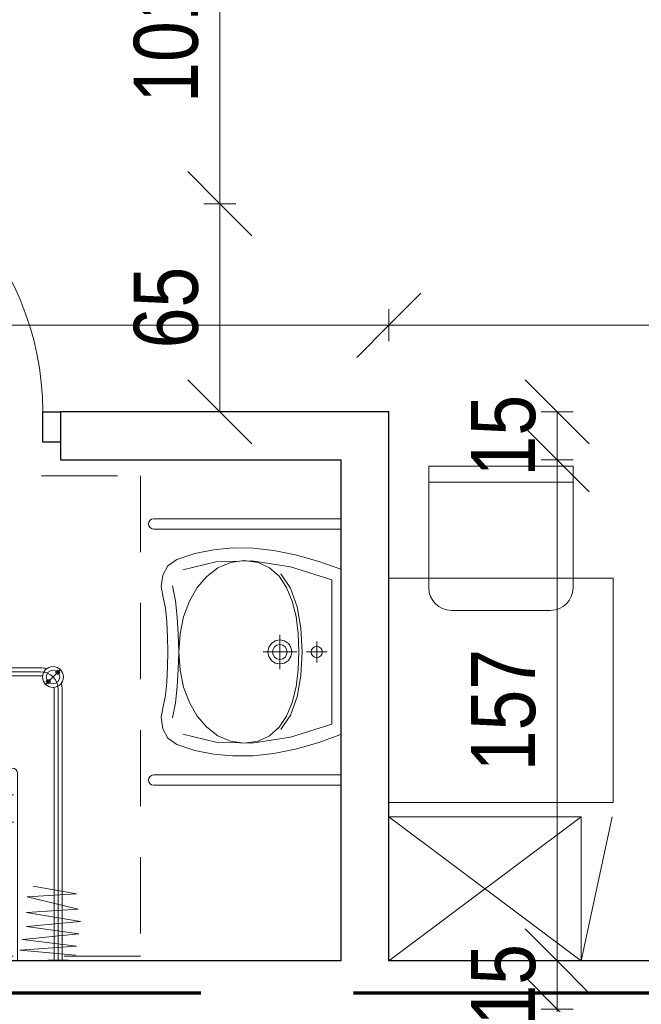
# Model space of a CAD drawing. Header units: centimetres. Extents: x -1631 to 1829, y -257 to 3158.
# Tile 78 of 128: x 750 to 944, y 1002 to 1310. Entities that reach past the tile are written whole.
import ezdxf

# ---------------------------------------------------------------- set-up
doc = ezdxf.new("R2010")
doc.units = ezdxf.units.CM
doc.linetypes.add('Długa kreska', pattern=[142.875, 95.25, -47.625])
doc.linetypes.add('Ponad', pattern=[39.688, 23.813, -15.875])
for name, color, linetype, lineweight in [('A-ANNO-DIMS', 211, 'Continuous', 13), ('A-ANNO-DIMS-100', 211, 'Continuous', 13), ('A-DETL', 90, 'Continuous', 9), ('A-DETL-GENF', 92, 'Continuous', 9), ('A-DETL-MEDM', 33, 'Continuous', 13), ('A-DOOR', 31, 'Continuous', 13), ('A-FLOR-OVHD', 1, 'Ponad', 9), ('A-WALL', 113, 'Continuous', 13), ('I-FURN', 30, 'Continuous', 9), ('P-SANR-FIXT', 6, 'Continuous', 9)]:
    doc.layers.add(name, color=color, linetype=linetype, lineweight=lineweight)
doc.styles.add('Arial Narrow_5', font='ARIALN.TTF', dxfattribs={"height": 20})
doc.dimstyles.new('Diagonal_1_100__0__wewnętrzne_1', dxfattribs={"dimscale": 30.48, "dimtxt": 20.468619, "dimasz": 0.656168, "dimexe": 0.164042, "dimexo": 0.0625, "dimgap": 0.032808, "dimtad": 1, "dimdec": 0, "dimdsep": 46, "dimtxsty": 'Arial Narrow_5', "dimblk1": 'OBLIQUE', "dimblk2": 'OBLIQUE', "dimsah": 1, "dimcen": 0.09, "dimazin": 0, "dimtfac": 1, "dimtdec": 4, "dimtix": 1, "dimtmove": 0, "dimatfit": 3, "dimfxl": 0.164042, "dimfxlon": 1, "dimtvp": 1, "dimtolj": 1, "dimtzin": 0, "dimarcsym": 2})
doc.dimstyles.new('Diagonal_1_100__0__wewnętrzne_2', dxfattribs={"dimscale": 30.48, "dimtxt": 20.468619, "dimasz": 0.656168, "dimexe": 0.164042, "dimexo": 0.0625, "dimgap": 0.032808, "dimtad": 1, "dimdec": 0, "dimdsep": 46, "dimtxsty": 'Arial Narrow_5', "dimblk1": 'OBLIQUE', "dimblk2": 'OBLIQUE', "dimsah": 1, "dimcen": 0.09, "dimazin": 0, "dimtfac": 1, "dimtdec": 4, "dimtix": 1, "dimtmove": 2, "dimatfit": 3, "dimfxl": 0.164042, "dimfxlon": 1, "dimtvp": 1, "dimtolj": 1, "dimtzin": 0, "dimarcsym": 2})

# ---------------------------------------------------------------- blocks, each defined once
blk = doc.blocks.new('Blat - Blat-V1-5_piętro III __10_50 m_ - stan projektowany')
at = {"layer": 'I-FURN'}
for p, q in [((70, 70), (0, 70)), ((70, 0), (70, 70)), ((0, 0), (70, 0))]:
    blk.add_line(p, q, dxfattribs=at)
blk = doc.blocks.new('DRZWI 1S - automatyczna etykieta - Drzwi 90 _łazienkowe_-2364283-5_piętro III __10_50 m_ - stan projektowany')
at = {"layer": 'A-DETL-GENF'}
for p, q in [((-50.5, 2), (-45, 2)), ((-50.5, -7.5), (-50.5, 2)), ((-45, 2), (-45, -7.5)), ((45, 2), (50.5, 2)), ((45, -7.5), (45, 2)), ((50.5, 2), (50.5, -7.5)), ((-45, -7.5), (-50.5, -7.5)), ((50.5, -7.5), (45, -7.5))]:
    blk.add_line(p, q, dxfattribs=at)
at = {"layer": 'A-DETL-MEDM', "lineweight": 25}
for p, q in [((-50.5, -7.5), (-50.5, 2)), ((-50.5, 2), (-45, 2)), ((-45, 2), (-45, -7.5)), ((45, 2), (45, -7.5)), ((50.5, 2), (45, 2)), ((50.5, -7.5), (50.5, 2)), ((-45, -7.5), (-50.5, -7.5)), ((45, -7.5), (50.5, -7.5))]:
    blk.add_line(p, q, dxfattribs=at)
at = {"layer": 'A-DOOR'}
blk.add_line((45, -7.5), (45, -97.5), dxfattribs=at)
blk.add_arc((45, -7.5), 90, 180, 270, dxfattribs=at)
blk = doc.blocks.new('brodzik natryskowy dla N - Type 1-2359079-5_piętro III __10_50 m_ - stan projektowany')
at = {"layer": 'P-SANR-FIXT'}
for p, q in [((-42.55, -7.8), (-42.55, -7.5)), ((-36.05, -7.8), (-42.55, -7.8)), ((-40.55, -7.8), (-40.55, -92.3)), ((-39.3, -7.5), (-39.3, -92.3)), ((-38.05, -7.8), (-38.05, -92.3)), ((-36.05, -7.5), (-36.05, -7.8)), ((-26.61, -7.7), (-26.61, -66.1)), ((-23.41, -66.1), (-23.41, -7.7)), ((14.45, -8.02), (10.54, -8.02)), ((10.54, -8.02), (10.54, -17.29)), ((14.45, -8.02), (14.45, -17.29)), ((49.36, -7.8), (49.36, -7.5)), ((55.86, -7.8), (49.36, -7.8)), ((51.36, -7.8), (51.36, -92.3)), ((52.61, -7.5), (52.61, -92.5)), ((53.86, -7.8), (53.86, -92.3)), ((55.86, -7.5), (55.86, -7.8)), ((-27.37, -10.89), (-44.99, -12.17)), ((-44.99, -12.17), (-28.14, -14.21)), ((-44.73, -9.36), (-27.37, -10.89)), ((-28.14, -14.21), (-45.75, -16)), ((-29.41, -18.3), (-46.26, -19.83)), ((-45.75, -16), (-29.41, -18.3)), ((-5.39, -18.45), (-5.66, -18.53)), ((-5.12, -18.4), (-5.39, -18.45)), ((-4.84, -18.38), (-5.12, -18.4)), ((10.32, -18.38), (-4.84, -18.38)), ((10.54, -17.29), (14.45, -17.29)), ((14.44, -18.04), (10.55, -18.01)), ((13.8, -18.17), (11.19, -18.17)), ((11.19, -18.17), (11.19, -20.44)), ((13.8, -20.44), (13.8, -18.17)), ((30.14, -18.38), (14.73, -18.38)), ((30.36, -18.45), (30.1, -18.4)), ((30.62, -18.53), (30.14, -18.38)), ((-46.26, -19.83), (-29.41, -22.64)), ((-7.7, -20.78), (-7.74, -21.05)), ((-7.74, -21.05), (-7.74, -50.59)), ((-7.62, -20.51), (-7.7, -20.78)), ((-7.51, -20.25), (-7.62, -20.51)), ((-7.38, -20), (-7.51, -20.25)), ((-7.23, -19.75), (-7.38, -20)), ((-7.05, -19.52), (-7.23, -19.75)), ((-6.85, -19.31), (-7.05, -19.52)), ((-6.64, -19.11), (-6.85, -19.31)), ((-6.41, -18.93), (-6.64, -19.11)), ((-6.17, -18.77), (-6.41, -18.93)), ((-5.92, -18.64), (-6.17, -18.77)), ((-5.66, -18.53), (-5.92, -18.64)), ((-1.53, -21.88), (-0.81, -21.45)), ((-0.81, -21.45), (-0.05, -21.08)), ((-0.05, -21.08), (0.75, -20.79)), ((0.75, -20.79), (1.58, -20.57)), ((1.58, -20.57), (2.44, -20.44)), ((2.44, -20.44), (4.41, -20.39)), ((22.33, -20.44), (3.78, -20.39)), ((4.41, -20.39), (4.41, -23.62)), ((11.19, -20.44), (13.8, -20.44)), ((23.2, -20.57), (22.33, -20.44)), ((24.03, -20.79), (23.2, -20.57)), ((24.83, -21.08), (24.03, -20.79)), ((25.59, -21.45), (24.83, -21.08)), ((26.31, -21.88), (25.59, -21.45)), ((30.87, -18.64), (30.62, -18.53)), ((31.12, -18.78), (30.87, -18.64)), ((31.36, -18.94), (31.12, -18.78)), ((31.59, -19.12), (31.36, -18.94)), ((31.81, -19.32), (31.59, -19.12)), ((32.01, -19.54), (31.81, -19.32)), ((32.19, -19.77), (32.01, -19.54)), ((32.35, -20.02), (32.19, -19.77)), ((32.49, -20.27), (32.35, -20.02)), ((32.6, -20.54), (32.49, -20.27)), ((32.68, -20.81), (32.6, -20.54)), ((32.74, -21.08), (32.68, -20.81)), ((32.74, -21.36), (32.74, -21.08)), ((32.74, -50.88), (32.74, -21.36)), ((-29.41, -22.64), (-45.5, -23.66)), ((-45.5, -23.66), (-29.67, -27.5)), ((-4.32, -24.95), (-3.88, -24.24)), ((-3.88, -24.24), (-3.38, -23.57)), ((-3.38, -23.57), (-2.82, -22.95)), ((-2.82, -22.95), (-2.2, -22.39)), ((-2.2, -22.39), (-1.53, -21.88)), ((0.31, -24.56), (-0.12, -24.88)), ((0.76, -24.29), (0.31, -24.56)), ((1.25, -24.05), (0.76, -24.29)), ((1.76, -23.86), (1.25, -24.05)), ((2.29, -23.73), (1.76, -23.86)), ((2.84, -23.64), (2.29, -23.73)), ((3.4, -23.61), (2.84, -23.64)), ((4.41, -23.62), (3.4, -23.61)), ((3.78, -23.62), (21.37, -23.62)), ((21.37, -23.62), (21.94, -23.64)), ((21.94, -23.64), (22.49, -23.73)), ((22.49, -23.73), (23.02, -23.86)), ((23.02, -23.86), (23.53, -24.05)), ((23.53, -24.05), (24.01, -24.29)), ((24.01, -24.29), (24.47, -24.56)), ((24.47, -24.56), (24.89, -24.88)), ((26.98, -22.39), (26.31, -21.88)), ((27.59, -22.95), (26.98, -22.39)), ((28.16, -23.57), (27.59, -22.95)), ((28.66, -24.24), (28.16, -23.57)), ((29.09, -24.95), (28.66, -24.24)), ((-29.67, -27.5), (-44.99, -28.52)), ((-5.32, -28.21), (-5.19, -27.35)), ((-5.19, -27.35), (-4.98, -26.51)), ((-4.98, -26.51), (-4.68, -25.72)), ((-4.68, -25.72), (-4.32, -24.95)), ((-1.89, -27.51), (-2.03, -28.05)), ((-1.71, -27.01), (-1.89, -27.51)), ((-1.47, -26.52), (-1.71, -27.01)), ((-1.19, -26.06), (-1.47, -26.52)), ((-0.87, -25.64), (-1.19, -26.06)), ((-0.51, -25.24), (-0.87, -25.64)), ((-0.12, -24.88), (-0.51, -25.24)), ((24.89, -24.88), (25.29, -25.24)), ((25.29, -25.24), (25.65, -25.64)), ((25.65, -25.64), (25.96, -26.06)), ((25.96, -26.06), (26.24, -26.52)), ((26.24, -26.52), (26.48, -27.01)), ((26.48, -27.01), (26.66, -27.51)), ((26.66, -27.51), (26.8, -28.05)), ((29.46, -25.72), (29.09, -24.95)), ((29.75, -26.51), (29.46, -25.72)), ((29.97, -27.35), (29.75, -26.51)), ((30.1, -28.21), (29.97, -27.35)), ((-44.99, -28.52), (-31.46, -30.82)), ((-5.37, -29.1), (-5.32, -28.21)), ((-5.29, -52.53), (-5.37, -29.1)), ((26.92, -28.93), (-2.15, -29.13)), ((-2.15, -29.13), (-2.15, -52.53)), ((-2.03, -28.05), (-2.11, -28.6)), ((26.8, -28.05), (26.88, -28.6)), ((26.92, -52.53), (26.92, -28.93)), ((30.07, -29.13), (30.07, -52.53)), ((30.15, -29.1), (30.1, -28.21)), ((-21.31, -48.8), (-15.71, -48.8)), ((-21.31, -49.1), (-15.71, -49.1)), ((-5.23, -47.5), (-5.24, -47.65)), ((-5.24, -47.65), (-5.23, -47.79)), ((-5.21, -47.35), (-5.23, -47.5)), ((-5.23, -47.79), (-5.21, -47.94)), ((-5.18, -47.21), (-5.21, -47.35)), ((-5.21, -47.94), (-5.18, -48.08)), ((-5.13, -47.08), (-5.18, -47.21)), ((-5.18, -48.08), (-5.13, -48.21)), ((-5.07, -46.95), (-5.13, -47.08)), ((-5.13, -48.21), (-5.07, -48.34)), ((-4.99, -46.83), (-5.07, -46.95)), ((-5.07, -48.34), (-4.99, -48.46)), ((-4.91, -46.71), (-4.99, -46.83)), ((-4.99, -48.46), (-4.91, -48.58)), ((-4.81, -46.61), (-4.91, -46.71)), ((-4.91, -48.58), (-4.81, -48.68)), ((-4.71, -46.52), (-4.81, -46.61)), ((-4.81, -48.68), (-4.71, -48.77)), ((-4.6, -46.43), (-4.71, -46.52)), ((-4.71, -48.77), (-4.6, -48.86)), ((-4.48, -46.36), (-4.6, -46.43)), ((-4.6, -48.86), (-4.48, -48.93)), ((-4.35, -46.3), (-4.48, -46.36)), ((-4.48, -48.93), (-4.35, -48.99)), ((-4.21, -46.25), (-4.35, -46.3)), ((-4.35, -48.99), (-4.21, -49.04)), ((-4.07, -46.21), (-4.21, -46.25)), ((-4.21, -49.04), (-4.07, -49.08)), ((-3.93, -46.19), (-4.07, -46.21)), ((-4.07, -49.08), (-3.93, -49.1)), ((-3.78, -46.18), (-3.93, -46.19)), ((-3.93, -49.1), (-3.78, -49.11)), ((-3.78, -49.11), (-3.63, -49.1)), ((-3.48, -46.21), (-3.63, -46.19)), ((-3.63, -49.1), (-3.48, -49.08)), ((-3.34, -46.25), (-3.48, -46.21)), ((-3.48, -49.08), (-3.34, -49.04)), ((-3.21, -46.3), (-3.34, -46.25)), ((-3.34, -49.04), (-3.21, -48.99)), ((-3.08, -46.36), (-3.21, -46.3)), ((-3.21, -48.99), (-3.08, -48.93)), ((-2.96, -46.43), (-3.08, -46.36)), ((-3.08, -48.93), (-2.96, -48.86)), ((-2.85, -46.52), (-2.96, -46.43)), ((-2.96, -48.86), (-2.85, -48.77)), ((-2.74, -46.61), (-2.85, -46.52)), ((-2.85, -48.77), (-2.74, -48.68)), ((-2.65, -46.71), (-2.74, -46.61)), ((-2.74, -48.68), (-2.65, -48.58)), ((-2.56, -46.83), (-2.65, -46.71)), ((-2.65, -48.58), (-2.56, -48.46)), ((-2.49, -46.95), (-2.56, -46.83)), ((-2.56, -48.46), (-2.49, -48.34)), ((-2.43, -47.08), (-2.49, -46.95)), ((-2.49, -48.34), (-2.43, -48.21)), ((-2.38, -47.21), (-2.43, -47.08)), ((-2.43, -48.21), (-2.38, -48.08)), ((-2.34, -47.35), (-2.38, -47.21)), ((-2.38, -48.08), (-2.34, -47.94)), ((-2.32, -47.5), (-2.34, -47.35)), ((-2.34, -47.94), (-2.32, -47.79)), ((-2.31, -47.65), (-2.32, -47.5)), ((-2.32, -47.79), (-2.31, -47.65)), ((-22.41, -50.85), (-25.41, -50.85)), ((-22.81, -59.35), (-22.81, -50.85)), ((-22.61, -59.35), (-22.61, -50.85)), ((-22.41, -60.3), (-22.41, -49.9)), ((-22.11, -60.3), (-22.11, -49.9)), ((-21.81, -60.3), (-21.81, -49.9)), ((-21.81, -50.2), (-15.21, -50.2)), ((-21.81, -50.5), (-15.21, -50.5)), ((-21.81, -52.1), (-15.21, -52.1)), ((-21.31, -49.4), (-15.71, -49.4)), ((-15.21, -49.9), (-15.21, -60.3)), ((-14.91, -49.9), (-14.91, -60.3)), ((-14.61, -49.9), (-14.61, -60.3)), ((-7.74, -50.59), (-7.74, -50.87)), ((-7.74, -50.87), (-7.7, -51.14)), ((-7.7, -51.14), (-7.62, -51.41)), ((-7.62, -51.41), (-7.52, -51.68)), ((-7.52, -51.68), (-7.4, -51.93)), ((-7.4, -51.93), (-7.25, -52.17)), ((-7.25, -52.17), (-7.07, -52.4)), ((32.05, -52.43), (32.22, -52.21)), ((32.22, -52.21), (32.38, -51.96)), ((32.38, -51.96), (32.51, -51.71)), ((32.51, -51.71), (32.61, -51.44)), ((32.61, -51.44), (32.69, -51.17)), ((32.69, -51.17), (32.74, -50.88)), ((-21.81, -52.4), (-15.21, -52.4)), ((-21.81, -54), (-15.21, -54)), ((-21.81, -54.3), (-15.21, -54.3)), ((-7.07, -52.4), (-6.88, -52.61)), ((-6.88, -52.61), (-6.67, -52.81)), ((-6.67, -52.81), (-6.44, -52.99)), ((-6.44, -52.99), (-6.2, -53.14)), ((-6.2, -53.14), (-5.95, -53.27)), ((-5.95, -53.27), (-5.69, -53.38)), ((-5.69, -53.38), (-5.41, -53.46)), ((-5.41, -53.46), (-5.13, -53.51)), ((-2.15, -52.53), (-5.29, -52.53)), ((-5.13, -53.51), (29.82, -53.51)), ((26.92, -52.53), (30.07, -52.53)), ((29.82, -53.51), (30.1, -53.51)), ((30.1, -53.51), (30.38, -53.46)), ((30.38, -53.46), (30.65, -53.39)), ((30.65, -53.39), (30.92, -53.28)), ((30.92, -53.28), (31.17, -53.16)), ((31.17, -53.16), (31.41, -53.01)), ((31.41, -53.01), (31.64, -52.84)), ((31.64, -52.84), (31.85, -52.64)), ((31.85, -52.64), (32.05, -52.43)), ((-21.81, -55.9), (-15.21, -55.9)), ((-21.81, -56.2), (-15.21, -56.2)), ((-21.81, -57.8), (-15.21, -57.8)), ((-21.81, -58.1), (-15.21, -58.1)), ((-22.41, -59.35), (-25.41, -59.35)), ((-21.81, -59.7), (-15.21, -59.7)), ((-21.81, -60), (-15.21, -60)), ((-15.71, -60.8), (-21.31, -60.8)), ((-15.71, -61.1), (-21.31, -61.1)), ((-15.71, -61.4), (-21.31, -61.4)), ((-35.25, -93.75), (-40.13, -98.63)), ((48.56, -93.75), (53.43, -98.63)), ((47.11, -96.55), (-33.8, -96.55)), ((-33.8, -97.8), (47.11, -97.8)), ((47.11, -99.05), (-33.8, -99.05))]:
    blk.add_line(p, q, dxfattribs=at)
for centre, radius in [((12.42, -22), 1.5), ((-3.77, -29.55), 1.5), ((28.71, -29.74), 1.5), ((-3.85, -47.74), 1.5), ((28.59, -47.68), 1.5), ((-37.69, -96.19), 3.25), ((-37.69, -96.19), 2.1), ((-36.21, -94.7), 0.62), ((-36.21, -94.7), 0.32), ((51, -96.19), 3.25), ((49.51, -94.7), 0.62), ((51, -96.19), 2.1), ((49.51, -94.7), 0.32), ((-39.18, -97.67), 0.62), ((-39.18, -97.67), 0.32), ((52.48, -97.67), 0.62), ((52.48, -97.67), 0.32)]:
    blk.add_circle(centre, radius, dxfattribs=at)
for centre, radius, start, end in [((-21.31, -49.9), 1.1, 90, 180), ((-21.31, -49.9), 0.8, 90, 180), ((-15.71, -49.9), 1.1, 360, 90), ((-15.71, -49.9), 0.8, 360, 90), ((-21.31, -49.9), 0.5, 90, 180), ((-15.71, -49.9), 0.5, 360, 90), ((-21.31, -60.3), 1.1, 180, 270), ((-21.31, -60.3), 0.8, 180, 270), ((-21.31, -60.3), 0.5, 180, 270), ((-15.71, -60.3), 0.5, 270, 360), ((-15.71, -60.3), 0.8, 270, 360), ((-15.71, -60.3), 1.1, 270, 360), ((-25.01, -66.1), 1.6, 180, 360), ((-33.8, -92.3), 6.75, 180, 196.4965), ((-33.8, -92.3), 5.5, 180, 270), ((-33.8, -92.3), 4.25, 180, 188.8511), ((47.11, -92.3), 5.5, 270, 360), ((47.11, -92.3), 4.25, 351.1489, 360), ((47.11, -92.3), 6.75, 343.5035, 360), ((-33.8, -92.3), 4.25, 261.1489, 270), ((47.11, -92.3), 4.25, 270, 278.8511), ((-33.8, -92.3), 6.75, 253.5035, 270), ((47.11, -92.3), 6.75, 270, 286.4965)]:
    blk.add_arc(centre, radius, start, end, dxfattribs=at)
blk.add_ellipse((-23.14, -55.1), major_axis=(0, 0.325), ratio=0.224951, dxfattribs=at)
blk = doc.blocks.new('umywalka dla N_65x56 koło - Type 1-2359175-5_piętro III __10_50 m_ - stan projektowany')
at = {"layer": 'P-SANR-FIXT'}
for p, q in [((-29.1, -65.9), (-29.1, -7.5)), ((-25.9, -65.9), (-25.9, -7.5)), ((-15.89, -14.7), (-13.31, -7.5)), ((38.31, -7.5), (40.89, -14.7)), ((50.9, -65.9), (50.9, -7.5)), ((54.1, -7.5), (54.1, -65.9)), ((-14.09, -23.15), (-10.01, -10.3)), ((-10.01, -10.3), (12.5, -10.3)), ((12.5, -10.3), (35.01, -10.3)), ((12.5, -18.23), (12.5, -11.72)), ((35.01, -10.3), (39.09, -23.15)), ((-17.85, -21.67), (-15.89, -14.7)), ((15.75, -14.98), (9.25, -14.98)), ((10.89, -14.3), (10.75, -14.98)), ((10.75, -14.98), (10.89, -15.66)), ((11.26, -13.74), (10.89, -14.3)), ((11.82, -13.36), (11.26, -13.74)), ((12.5, -13.22), (11.82, -13.36)), ((13.18, -13.36), (12.5, -13.22)), ((13.74, -13.74), (13.18, -13.36)), ((14.11, -14.3), (13.74, -13.74)), ((14.25, -14.98), (14.11, -14.3)), ((14.11, -15.66), (14.25, -14.98)), ((40.89, -14.7), (42.85, -21.67)), ((10.89, -15.66), (11.26, -16.21)), ((11.26, -16.21), (11.82, -16.59)), ((11.82, -16.59), (12.5, -16.73)), ((12.5, -16.73), (13.18, -16.59)), ((13.18, -16.59), (13.74, -16.21)), ((13.74, -16.21), (14.11, -15.66)), ((-1.64, -21.13), (-7.38, -23.21)), ((-3.39, -22.67), (1.45, -21.46)), ((5.06, -19.92), (-1.64, -21.13)), ((1.45, -21.46), (6.76, -20.76)), ((12.43, -19.54), (5.06, -19.92)), ((6.76, -20.76), (12.43, -20.54)), ((19.81, -19.92), (12.43, -19.54)), ((12.43, -20.54), (18.1, -20.76)), ((12.5, -31.76), (12.5, -21.26)), ((18.1, -20.76), (23.42, -21.46)), ((26.51, -21.13), (19.81, -19.92)), ((23.42, -21.46), (28.26, -22.67)), ((32.25, -23.21), (26.51, -21.13)), ((-19.18, -28.39), (-17.85, -21.67)), ((-15.95, -35.24), (-14.09, -23.15)), ((-7.38, -23.21), (-11.89, -26.24)), ((-11.14, -26.76), (-7.63, -24.42)), ((-7.63, -24.42), (-3.39, -22.67)), ((9.85, -23.86), (9.04, -25.06)), ((11.04, -23.06), (9.85, -23.86)), ((11.61, -24.39), (10.87, -24.89)), ((12.5, -22.76), (11.04, -23.06)), ((12.5, -24.21), (11.61, -24.39)), ((13.96, -23.06), (12.5, -22.76)), ((13.39, -24.39), (12.5, -24.21)), ((14.13, -24.89), (13.39, -24.39)), ((15.15, -23.86), (13.96, -23.06)), ((15.96, -25.06), (15.15, -23.86)), ((28.26, -22.67), (32.5, -24.42)), ((36.76, -26.24), (32.25, -23.21)), ((32.5, -24.42), (36.01, -26.76)), ((39.09, -23.15), (40.95, -35.24)), ((42.85, -21.67), (44.18, -28.39)), ((-13.8, -29.72), (-11.14, -26.76)), ((7.16, -26.51), (17.84, -26.51)), ((9.04, -25.06), (8.75, -26.51)), ((8.75, -26.51), (9.04, -27.97)), ((10.38, -25.62), (10.2, -26.51)), ((10.2, -26.51), (10.38, -27.41)), ((10.87, -24.89), (10.38, -25.62)), ((10.38, -27.41), (10.87, -28.14)), ((14.62, -25.62), (14.13, -24.89)), ((14.13, -28.14), (14.62, -27.41)), ((14.8, -26.51), (14.62, -25.62)), ((14.62, -27.41), (14.8, -26.51)), ((16.25, -26.51), (15.96, -25.06)), ((15.96, -27.97), (16.25, -26.51)), ((36.01, -26.76), (38.67, -29.72)), ((-19.89, -34.88), (-19.18, -28.39)), ((-15.49, -33.33), (-13.8, -29.72)), ((9.04, -27.97), (9.85, -29.16)), ((9.85, -29.16), (11.04, -29.97)), ((10.87, -28.14), (11.61, -28.63)), ((11.04, -29.97), (12.5, -30.26)), ((11.61, -28.63), (12.5, -28.81)), ((12.5, -28.81), (13.39, -28.63)), ((12.5, -30.26), (13.96, -29.97)), ((13.39, -28.63), (14.13, -28.14)), ((13.96, -29.97), (15.15, -29.16)), ((15.15, -29.16), (15.96, -27.97)), ((38.67, -29.72), (40.36, -33.33)), ((44.18, -28.39), (44.89, -34.88)), ((-16.08, -37.64), (-15.49, -33.33)), ((40.36, -33.33), (40.95, -37.64)), ((-19.97, -41.14), (-19.89, -34.88)), ((-15.64, -46.48), (-15.95, -35.24)), ((40.95, -35.24), (40.64, -46.48)), ((44.89, -34.88), (44.97, -41.14)), ((-15.49, -41.92), (-16.08, -37.64)), ((40.95, -37.64), (40.36, -41.92)), ((-19.42, -47.19), (-19.97, -41.14)), ((-13.79, -45.83), (-15.49, -41.92)), ((40.36, -41.92), (38.68, -45.83)), ((44.97, -41.14), (44.42, -47.19)), ((-11.11, -49.31), (-13.79, -45.83)), ((38.68, -45.83), (36.03, -49.31)), ((-18.22, -53.01), (-19.42, -47.19)), ((-13.17, -56.78), (-15.64, -46.48)), ((40.64, -46.48), (38.17, -56.78)), ((44.42, -47.19), (43.22, -53.01)), ((-7.59, -52.29), (-11.11, -49.31)), ((36.03, -49.31), (32.54, -52.29)), ((-16.38, -58.62), (-18.22, -53.01)), ((-3.33, -54.72), (-7.59, -52.29)), ((1.52, -56.54), (-3.33, -54.72)), ((28.31, -54.72), (23.49, -56.54)), ((32.54, -52.29), (28.31, -54.72)), ((43.22, -53.01), (41.38, -58.62)), ((6.84, -57.67), (1.52, -56.54)), ((1.64, -58.58), (6.99, -58.24)), ((12.52, -58.06), (6.84, -57.67)), ((6.99, -58.24), (12.48, -58.02)), ((12.48, -58.02), (17.98, -58.24)), ((18.18, -57.67), (12.52, -58.06)), ((17.98, -58.24), (23.33, -58.58)), ((23.49, -56.54), (18.18, -57.67)), ((-14.43, -61.47), (-16.38, -58.62)), ((-11.49, -63.08), (-14.43, -61.47)), ((-8.14, -60.01), (-3.44, -59.13)), ((-3.44, -59.13), (1.64, -58.58)), ((23.33, -58.58), (28.41, -59.13)), ((28.41, -59.13), (33.11, -60.01)), ((39.43, -61.47), (36.49, -63.08)), ((41.38, -58.62), (39.43, -61.47)), ((-7.9, -63.51), (-11.49, -63.08)), ((-3.96, -62.78), (-7.9, -63.51)), ((-1.14, -62.22), (-3.96, -62.78)), ((3.08, -61.79), (-1.14, -62.22)), ((7.9, -61.54), (3.08, -61.79)), ((12.5, -61.51), (7.9, -61.54)), ((17.1, -61.54), (12.5, -61.51)), ((21.92, -61.79), (17.1, -61.54)), ((26.14, -62.22), (21.92, -61.79)), ((28.96, -62.78), (26.14, -62.22)), ((32.9, -63.51), (28.96, -62.78)), ((36.49, -63.08), (32.9, -63.51))]:
    blk.add_line(p, q, dxfattribs=at)
for centre in [(-27.5, -65.9), (52.5, -65.9)]:
    blk.add_arc(centre, 1.6, 180, 0, dxfattribs=at)
blk = doc.blocks.new('krzesło - krzesło-823058-5_piętro III __10_50 m_ - stan projektowany')
at = {"layer": 'I-FURN'}
for p, q in [((-22.5, 22.5), (-22.5, -15.5)), ((22.5, 22.5), (-22.5, 22.5)), ((22.5, -15.5), (22.5, 22.5)), ((22.5, 17.5), (-22.5, 17.5)), ((-15.5, -22.5), (15.5, -22.5))]:
    blk.add_line(p, q, dxfattribs=at)
for centre, start, end in [((-15.5, -15.5), 180, 270), ((15.5, -15.5), 270, 0)]:
    blk.add_arc(centre, 7, start, end, dxfattribs=at)
blk = doc.blocks.new('szafka szatniowa - szafki bez siedziska-1348991-5_piętro III __10_50 m_ - stan projektowany')
at = {"layer": 'I-FURN'}
for p, q in [((22.5, 0), (-22.5, -60)), ((22.5, -60), (-22.5, 0)), ((22.5, -60), (22.5, 0)), ((-22.5, -60), (22.5, -69.71)), ((-22.5, -60), (22.5, -60))]:
    blk.add_line(p, q, dxfattribs=at)
blk = doc.blocks.new('DIMBLOCK40-5_piętro III __10_50 m_ - stan projektowany')
at = {"layer": 'A-ANNO-DIMS-100', "transparency": 16777216}
for p, q in [((865.38, 1214.34), (875.38, 1224.34)), ((1192.38, 1214.34), (1202.38, 1224.34)), ((865.38, 1209.34), (865.38, 1219.34)), ((1192.38, 1209.34), (1192.38, 1219.34)), ((865.38, 1214.34), (855.38, 1204.34)), ((1192.38, 1214.34), (865.38, 1214.34)), ((865.38, 1214.34), (865.38, 1209.34)), ((1192.38, 1214.34), (1182.38, 1204.34)), ((1192.38, 1214.34), (1192.38, 1209.34))]:
    blk.add_line(p, q, dxfattribs=at)
at = {"layer": 'A-ANNO-DIMS-100', "color": 0, "transparency": 16777216, "insert": (977.87, 1241.19), "char_height": 20, "width": 45.6158, "attachment_point": 1, "line_spacing_factor": 0.974696, "style": 'Arial Narrow_5'}
blk.add_mtext('327', dxfattribs=at)
blk = doc.blocks.new('_Oblique')
at = {"color": 0, "linetype": 'ByBlock', "lineweight": -2}
blk.add_line((-0.5, -0.5), (0.5, 0.5), dxfattribs=at)
blk = doc.blocks.new('DIMBLOCK41-5_piętro III __10_50 m_ - stan projektowany')
at = {"layer": 'A-ANNO-DIMS-100', "transparency": 16777216}
for p, q in [((542.38, 1214.34), (552.38, 1224.34)), ((865.38, 1214.34), (875.38, 1224.34)), ((542.38, 1209.34), (542.38, 1219.34)), ((865.38, 1209.34), (865.38, 1219.34)), ((542.38, 1214.34), (532.38, 1204.34)), ((865.38, 1214.34), (542.38, 1214.34)), ((542.38, 1214.34), (542.38, 1209.34)), ((865.38, 1214.34), (855.38, 1204.34)), ((865.38, 1214.34), (865.38, 1209.34))]:
    blk.add_line(p, q, dxfattribs=at)
at = {"layer": 'A-ANNO-DIMS-100', "color": 0, "transparency": 16777216, "insert": (655.07, 1241.19), "char_height": 20, "width": 45.6158, "attachment_point": 1, "line_spacing_factor": 0.974696, "style": 'Arial Narrow_5'}
blk.add_mtext('323', dxfattribs=at)
blk = doc.blocks.new('DIMBLOCK96-5_piętro III __10_50 m_ - stan projektowany')
at = {"layer": 'A-ANNO-DIMS-100', "transparency": 16777216}
for p, q in [((917.9, 1000.83), (907.9, 1010.83)), ((912.9, 1000.83), (922.9, 1000.83)), ((917.9, 1000.83), (912.9, 1000.83)), ((917.9, 800.83), (917.9, 1000.83)), ((917.9, 1000.83), (927.9, 990.83)), ((917.9, 800.83), (907.9, 810.83)), ((912.9, 800.83), (922.9, 800.83)), ((917.9, 800.83), (912.9, 800.83)), ((917.9, 800.83), (927.9, 790.83))]:
    blk.add_line(p, q, dxfattribs=at)
at = {"layer": 'A-ANNO-DIMS-100', "color": 0, "transparency": 16777216, "insert": (891.05, 901.39), "char_height": 20, "width": 45.6158, "attachment_point": 1, "rotation": 90, "line_spacing_factor": 0.974696, "style": 'Arial Narrow_5'}
blk.add_mtext('200', dxfattribs=at)
blk = doc.blocks.new('DIMBLOCK97-5_piętro III __10_50 m_ - stan projektowany')
at = {"layer": 'A-ANNO-DIMS-100', "transparency": 16777216}
for p, q in [((917.9, 1015.83), (907.9, 1025.83)), ((912.9, 1015.83), (922.9, 1015.83)), ((917.9, 1015.83), (912.9, 1015.83)), ((917.9, 1000.83), (917.9, 1015.83)), ((917.9, 1015.83), (927.9, 1005.83)), ((917.9, 1000.83), (907.9, 1010.83)), ((912.9, 1000.83), (922.9, 1000.83)), ((917.9, 1000.83), (912.9, 1000.83)), ((917.9, 1000.83), (927.9, 990.83))]:
    blk.add_line(p, q, dxfattribs=at)
at = {"layer": 'A-ANNO-DIMS-100', "color": 0, "transparency": 16777216, "insert": (891.05, 995.65), "char_height": 20, "width": 30.4105, "attachment_point": 1, "rotation": 90, "line_spacing_factor": 0.974696, "style": 'Arial Narrow_5'}
blk.add_mtext('15', dxfattribs=at)
blk = doc.blocks.new('DIMBLOCK98-5_piętro III __10_50 m_ - stan projektowany')
at = {"layer": 'A-ANNO-DIMS-100', "transparency": 16777216}
for p, q in [((917.9, 1172.33), (907.9, 1182.33)), ((912.9, 1172.33), (922.9, 1172.33)), ((917.9, 1172.33), (912.9, 1172.33)), ((917.9, 1015.83), (917.9, 1172.33)), ((917.9, 1172.33), (927.9, 1162.33)), ((917.9, 1015.83), (907.9, 1025.83)), ((912.9, 1015.83), (922.9, 1015.83)), ((917.9, 1015.83), (912.9, 1015.83)), ((917.9, 1015.83), (927.9, 1005.83))]:
    blk.add_line(p, q, dxfattribs=at)
at = {"layer": 'A-ANNO-DIMS-100', "color": 0, "transparency": 16777216, "insert": (891.05, 1075.07), "char_height": 20, "width": 45.6158, "attachment_point": 1, "rotation": 90, "line_spacing_factor": 0.974696, "style": 'Arial Narrow_5'}
blk.add_mtext('157', dxfattribs=at)
blk = doc.blocks.new('DIMBLOCK99-5_piętro III __10_50 m_ - stan projektowany')
at = {"layer": 'A-ANNO-DIMS-100', "transparency": 16777216}
for p, q in [((917.9, 1187.33), (907.9, 1197.33)), ((912.9, 1187.33), (922.9, 1187.33)), ((917.9, 1187.33), (912.9, 1187.33)), ((917.9, 1172.33), (917.9, 1187.33)), ((917.9, 1187.33), (927.9, 1177.33)), ((917.9, 1172.33), (907.9, 1182.33)), ((912.9, 1172.33), (922.9, 1172.33)), ((917.9, 1172.33), (912.9, 1172.33)), ((917.9, 1172.33), (927.9, 1162.33))]:
    blk.add_line(p, q, dxfattribs=at)
at = {"layer": 'A-ANNO-DIMS-100', "color": 0, "transparency": 16777216, "insert": (891.05, 1167.15), "char_height": 20, "width": 30.4105, "attachment_point": 1, "rotation": 90, "line_spacing_factor": 0.974696, "style": 'Arial Narrow_5'}
blk.add_mtext('15', dxfattribs=at)
blk = doc.blocks.new('DIMBLOCK153-5_piętro III __10_50 m_ - stan projektowany')
at = {"layer": 'A-ANNO-DIMS-100', "transparency": 16777216}
for p, q in [((812.62, 1252.33), (802.62, 1262.33)), ((807.62, 1252.33), (817.62, 1252.33)), ((812.62, 1252.33), (807.62, 1252.33)), ((812.62, 1187.33), (812.62, 1252.33)), ((812.62, 1252.33), (822.62, 1242.33)), ((812.62, 1187.33), (802.62, 1197.33)), ((807.62, 1187.33), (817.62, 1187.33)), ((812.62, 1187.33), (807.62, 1187.33)), ((812.62, 1187.33), (822.62, 1177.33))]:
    blk.add_line(p, q, dxfattribs=at)
at = {"layer": 'A-ANNO-DIMS-100', "color": 0, "transparency": 16777216, "insert": (785.78, 1207.15), "char_height": 20, "width": 30.4105, "attachment_point": 1, "rotation": 90, "line_spacing_factor": 0.974696, "style": 'Arial Narrow_5'}
blk.add_mtext('65', dxfattribs=at)
blk = doc.blocks.new('DIMBLOCK154-5_piętro III __10_50 m_ - stan projektowany')
at = {"layer": 'A-ANNO-DIMS-100', "transparency": 16777216}
for p, q in [((812.62, 1353.33), (802.62, 1363.33)), ((807.62, 1353.33), (817.62, 1353.33)), ((812.62, 1353.33), (807.62, 1353.33)), ((812.62, 1252.33), (812.62, 1353.33)), ((812.62, 1353.33), (822.62, 1343.33)), ((812.62, 1252.33), (802.62, 1262.33)), ((807.62, 1252.33), (817.62, 1252.33)), ((812.62, 1252.33), (807.62, 1252.33)), ((812.62, 1252.33), (822.62, 1242.33))]:
    blk.add_line(p, q, dxfattribs=at)
at = {"layer": 'A-ANNO-DIMS-100', "color": 0, "transparency": 16777216, "insert": (785.78, 1283.82), "char_height": 20, "width": 45.6158, "attachment_point": 1, "rotation": 90, "line_spacing_factor": 0.974696, "style": 'Arial Narrow_5'}
blk.add_mtext('101', dxfattribs=at)

msp = doc.modelspace()

# ---------------------------------------------------------------- linework, layer by layer
at = {"layer": 'A-DETL', "linetype": 'Długa kreska', "lineweight": 70}
msp.add_line((1235.38, 1005.83), (294.38, 1005.83), dxfattribs=at)
at = {"layer": 'A-FLOR-OVHD'}
for p, q in [((637.87, 1167.33), (787.87, 1167.33)), ((787.87, 1167.33), (787.87, 1017.33)), ((787.87, 1017.33), (637.87, 1017.33))]:
    msp.add_line(p, q, dxfattribs=at)
at = {"layer": 'A-WALL', "color": 7, "lineweight": 25}
for p, q in [((865.38, 1187.33), (762.88, 1187.33)), ((865.38, 1015.83), (865.38, 1187.33)), ((762.88, 1177.83), (762.88, 1172.33)), ((762.88, 1172.33), (850.38, 1172.33)), ((850.38, 1172.33), (850.38, 1015.83)), ((850.38, 1015.83), (560.88, 1015.83)), ((1203.38, 1015.83), (865.38, 1015.83))]:
    msp.add_line(p, q, dxfattribs=at)

# ---------------------------------------------------------------- block references
at = {"layer": 'A-DOOR', "rotation": 180}
msp.add_blockref('DRZWI 1S - automatyczna etykieta - Drzwi 90 _łazienkowe_-2364283-5_piętro III __10_50 m_ - stan projektowany', (712.38, 1179.83), dxfattribs=at)
at = {"layer": 'I-FURN'}
for name, p in [('krzesło - krzesło-823058-5_piętro III __10_50 m_ - stan projektowany', (900.38, 1147.83)), ('Blat - Blat-V1-5_piętro III __10_50 m_ - stan projektowany', (865.38, 1065.33))]:
    msp.add_blockref(name, p, dxfattribs=at)
at = {"layer": 'I-FURN', "rotation": 89.99999999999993}
msp.add_blockref('szafka szatniowa - szafki bez siedziska-1348991-5_piętro III __10_50 m_ - stan projektowany', (865.38, 1038.33), dxfattribs=at)
at = {"layer": 'P-SANR-FIXT'}
for name, p, rotation in [('umywalka dla N_65x56 koło - Type 1-2359175-5_piętro III __10_50 m_ - stan projektowany', (857.88, 1124.83), 270), ('brodzik natryskowy dla N - Type 1-2359079-5_piętro III __10_50 m_ - stan projektowany', (722.88, 1008.33), 180)]:
    msp.add_blockref(name, p, dxfattribs=dict(at, rotation=rotation))

# ---------------------------------------------------------------- dimensions: what is measured, and where the dimension line sits
at = {"layer": 'A-ANNO-DIMS'}
for base, p1, p2, override, picture, middle in [((812.62, 1353.33), (807.62, 1252.33), (807.62, 1353.33), {"dimpost": '<>', "dimfxl": 101}, 'DIMBLOCK154-5_piętro III __10_50 m_ - stan projektowany', (801.41, 1302.83)), ((812.62, 1252.33), (807.62, 1187.33), (807.62, 1252.33), {"dimpost": '<>', "dimfxl": 65}, 'DIMBLOCK153-5_piętro III __10_50 m_ - stan projektowany', (801.41, 1219.83)), ((917.9, 1187.33), (912.9, 1172.33), (912.9, 1187.33), {"dimpost": '<>', "dimfxl": 15}, 'DIMBLOCK99-5_piętro III __10_50 m_ - stan projektowany', (906.68, 1179.83)), ((917.89516433, 1172.32555458), (912.89516433, 1015.82555458), (912.89516433, 1172.32555458), {"dimpost": '<>', "dimfxl": 156.5}, 'DIMBLOCK98-5_piętro III __10_50 m_ - stan projektowany', (906.68370452, 1094.07555458)), ((917.9, 1015.83), (912.9, 1000.83), (912.9, 1015.83), {"dimpost": '<>', "dimfxl": 15}, 'DIMBLOCK97-5_piętro III __10_50 m_ - stan projektowany', (906.68, 1008.33))]:
    dim = msp.add_linear_dim(base=base, p1=p1, p2=p2, angle=90, dimstyle='Diagonal_1_100__0__wewnętrzne_1', override=override, dxfattribs=at)
    dim.commit()
    dim.dimension.update_dxf_attribs({"geometry": picture, "text_midpoint": middle})
for base, p1, p2, override, picture, middle in [((542.38, 1214.34), (865.38, 1209.34), (542.38, 1209.34), {"dimpost": '<>', "dimfxl": 323}, 'DIMBLOCK41-5_piętro III __10_50 m_ - stan projektowany', (677.88, 1227.86)), ((865.38, 1214.34), (1192.38, 1209.34), (865.38, 1209.34), {"dimpost": '<>', "dimfxl": 327}, 'DIMBLOCK40-5_piętro III __10_50 m_ - stan projektowany', (1000.68, 1227.86))]:
    dim = msp.add_linear_dim(base=base, p1=p1, p2=p2, dimstyle='Diagonal_1_100__0__wewnętrzne_2', override=override, dxfattribs=at)
    dim.commit()
    dim.dimension.update_dxf_attribs({"geometry": picture, "text_midpoint": middle, "dimtype": 160, "text_rotation": 360})
dim = msp.add_linear_dim(base=(917.9, 1000.83), p1=(912.9, 800.83), p2=(912.9, 1000.83), angle=90, dimstyle='Diagonal_1_100__0__wewnętrzne_2', override={"dimpost": '<>', "dimfxl": 200}, dxfattribs=at)
dim.commit()
dim.dimension.update_dxf_attribs({"geometry": 'DIMBLOCK96-5_piętro III __10_50 m_ - stan projektowany', "text_midpoint": (904.38, 924.2), "dimtype": 160, "text_rotation": 90})

doc.saveas('drawing.dxf')
